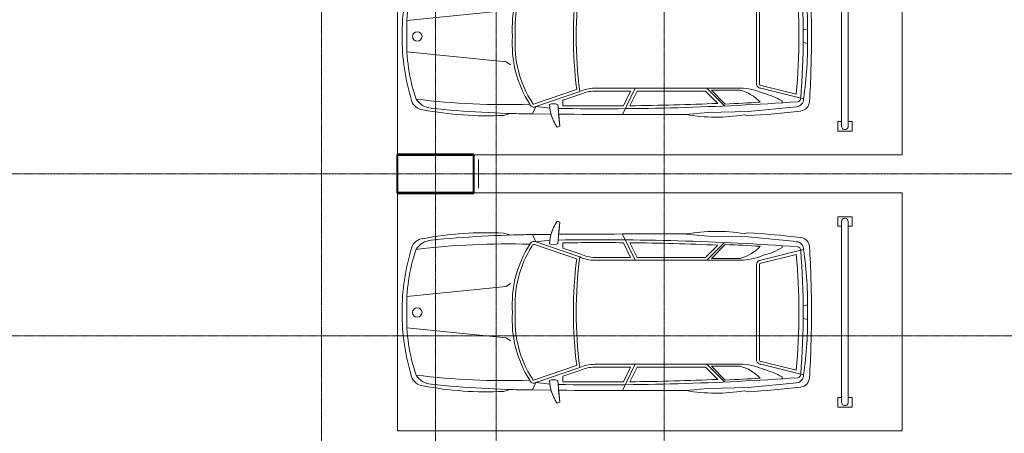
# Model space of a CAD drawing. Header units: millimetres. Extents: x -290 to 116110, y -2975 to 80225.
# Tile 238 of 247: x 73621 to 83964, y 56636 to 60982. Entities that reach past the tile are written whole.
import ezdxf

# ---------------------------------------------------------------- set-up
doc = ezdxf.new("R2010")
doc.units = ezdxf.units.MM
doc.linetypes.add('ADSK_Линия сетки', pattern=[25, 20, -2.5, 0, -2.5])
doc.linetypes.add('ADSK_Линия сетки_2_', pattern=[25, 20, -2.5, 0, -2.5])
for name, color, linetype, lineweight in [('Опуск', 7, 'Continuous', 18), ('Оси', 7, 'Continuous', 9), ('Парковка', 7, 'Continuous', 18), ('Стены разрез', 7, 'Continuous', 40), ('Элементы узлов', 7, 'Continuous', 18)]:
    doc.layers.add(name, color=color, linetype=linetype, lineweight=lineweight)

# ---------------------------------------------------------------- blocks, each defined once
blk = doc.blocks.new('199_Парковочные места 3 класса и МГН - Средний класс-5604842-B2_-11_400__На лист секция 4_-11_400')
at = {"layer": 'Парковка', "color": 253, "true_color": 0xaaaaaa}
for p, q in [((2500, 5300), (0, 5300)), ((0, 5300), (0, 0)), ((2500, 0), (2500, 5300)), ((250, 4775), (350, 4775)), ((250, 4625), (250, 4775)), ((350, 4735), (350, 4775)), ((2150, 4735), (2150, 4775)), ((2150, 4775), (2250, 4775)), ((2250, 4625), (2250, 4775)), ((300, 4735), (2200, 4735)), ((300, 4665), (2200, 4665)), ((350, 4625), (350, 4665)), ((2150, 4625), (2150, 4665)), ((250, 4625), (350, 4625)), ((2150, 4625), (2250, 4625)), ((0, 0), (2500, 0))]:
    blk.add_line(p, q, dxfattribs=at)
for centre, start, end in [((300, 4700), 90, 270), ((2200, 4700), 270, 90)]:
    blk.add_arc(centre, 35, start, end, dxfattribs=at)
at = {"layer": 'Элементы узлов', "color": 253, "true_color": 0xaaaaaa}
for p, q in [((708, 3817), (596, 4265)), ((1188, 4261), (1177, 4307)), ((1320, 4261), (1331, 4307)), ((1800, 3817), (1912, 4265)), ((512, 4192), (463, 3682)), ((738, 3820), (646, 4189)), ((1770, 3820), (1862, 4189)), ((1996, 4192), (2045, 3682)), ((574, 4042), (555, 4042)), ((1933, 4042), (1953, 4042)), ((1254, 3801), (754, 3801)), ((1254, 3771), (754, 3771)), ((1254, 3801), (1754, 3801)), ((1254, 3771), (1754, 3771)), ((419, 3676), (428, 3642)), ((428, 3642), (419, 3676)), ((463, 3682), (453, 3260)), ((2045, 3682), (2054, 3260)), ((2088, 3676), (2079, 3642)), ((2088, 3676), (2079, 3642)), ((688, 3297), (688, 3598)), ((708, 2069), (708, 3598)), ((1800, 2069), (1800, 3598)), ((1820, 3297), (1820, 3598)), ((708, 3249), (522, 3435)), ((688, 3297), (542, 3443)), ((1800, 3249), (1986, 3435)), ((1820, 3297), (1966, 3443)), ((678, 3237), (549, 3366)), ((1830, 3237), (1959, 3366)), ((453, 3260), (432, 3033)), ((678, 2516), (678, 3237)), ((1830, 2516), (1830, 3237)), ((2054, 3260), (2076, 3033)), ((708, 2497), (432, 2363)), ((678, 2516), (524, 2441)), ((1800, 2497), (2076, 2363)), ((1830, 2516), (1984, 2441)), ((678, 2449), (523, 2374)), ((678, 2069), (678, 2449)), ((1830, 2069), (1830, 2449)), ((1830, 2449), (1984, 2374)), ((515, 1453), (673, 1914)), ((543, 1440), (693, 1881)), ((580, 1736), (645, 1925)), ((1965, 1440), (1814, 1881)), ((1992, 1453), (1835, 1914)), ((1927, 1736), (1863, 1925)), ((298, 1678), (308, 1707)), ((298, 1678), (308, 1707)), ((308, 1707), (536, 1683)), ((308, 1707), (435, 1693)), ((580, 1736), (525, 1736)), ((1927, 1736), (1983, 1736)), ((2200, 1707), (1972, 1683)), ((2072, 1693), (2200, 1707)), ((2210, 1678), (2200, 1707)), ((2200, 1707), (2210, 1678)), ((436, 1612), (438, 1418)), ((438, 1418), (436, 1612)), ((515, 1453), (497, 1605)), ((1992, 1453), (2011, 1605)), ((2072, 1612), (2070, 1418)), ((2072, 1612), (2070, 1418)), ((515, 1453), (438, 1418)), ((1992, 1453), (2070, 1418)), ((422, 1114), (442, 1185)), ((422, 1114), (442, 1185)), ((953, 1186), (984, 1142)), ((984, 1142), (1090, 99)), ((1524, 1142), (1418, 99)), ((1555, 1186), (1524, 1142)), ((2085, 1114), (2065, 1185)), ((2065, 1185), (2085, 1114))]:
    blk.add_line(p, q, dxfattribs=at)
blk.add_circle((1256, 208), 49.6, dxfattribs=at)
for centre, radius, start, end in [((1250, -6442), 10791, 89.9787, 93.6407), ((1250, -6442), 10791, 89.9787, 93.6407), ((1258, -6442), 10791, 86.3593, 90.0213), ((1258, -6442), 10791, 86.3593, 90.0213), ((571, 4224), 103, 93.6407, 173.1165), ((571, 4224), 103, 93.6407, 173.1165), ((593, 4184), 81.1, 87.5771, 174.3071), ((1185, 180), 4128, 89.0501, 98.2092), ((1254, -3792), 8054, 85.3719, 94.6281), ((1322, 180), 4128, 81.7908, 90.9499), ((1915, 4184), 81.1, 5.6929, 92.4229), ((1937, 4224), 103, 6.8835, 86.3593), ((1937, 4224), 103, 6.8835, 86.3593), ((9206, 3182), 8801, 173.1165, 176.7833), ((9206, 3182), 8801, 173.1165, 176.7833), ((30000, 2118), 29508, 175.9457, 180.8366), ((600, 4202), 33.8, 82.905, 175.9457), ((1254, -2689), 6905, 84.9489, 95.0511), ((1908, 4202), 33.8, 4.0543, 97.095), ((-27492, 2118), 29508, 359.1634, 4.0543), ((-6698, 3182), 8801, 3.2167, 6.8835), ((-6698, 3182), 8801, 3.2167, 6.8835), ((-103, 3648), 783, 14.4186, 30.1446), ((2611, 3648), 783, 149.8554, 165.5814), ((104, 3598), 603, 359.9999, 24.0001), ((2403, 3598), 603, 155.9999, 180.0001), ((30000, 2118), 29488, 176.7104, 177.4243), ((270, 3492), 431, 14.2603, 47.5583), ((754, 3817), 46.1, 180, 270), ((754, 3817), 16.1, 170.2127, 270), ((1754, 3817), 16.1, 270, 9.7873), ((1754, 3817), 46.1, 270, 360), ((2238, 3492), 431, 132.4417, 165.7397), ((-27492, 2118), 29488, 2.5757, 3.2896), ((2198, 3346), 1794, 170.5335, 190.0508), ((2198, 3346), 1794, 170.5335, 190.0508), ((310, 3346), 1794, 349.9492, 9.4665), ((310, 3346), 1794, 349.9492, 9.4665), ((30000, 2118), 29478, 177.5739, 179.3716), ((-27492, 2118), 29478, 0.6284, 2.4261), ((122295, 2694), 121864, 179.84038, 180.47042), ((122295, 2694), 121864, 179.84038, 180.47042), ((-119787, 2694), 121864, 359.52958, 0.15962), ((-119787, 2694), 121864, 359.52958, 0.15962), ((30000, 2118), 29478, 179.5021, 180.7418), ((-27492, 2118), 29478, 359.2582, 0.4979), ((308, 2078), 370, 335.614, 358.6829), ((308, 2078), 400, 335.8269, 358.7333), ((2200, 2078), 400, 181.2667, 204.1731), ((2200, 2078), 370, 181.3171, 204.386), ((1254, 6445), 4567, 262.6911, 277.3091), ((1254, 6445), 4597, 262.9967, 277.0036), ((546, 2020), 422, 234.0334, 268.6551), ((546, 2020), 422, 234.0334, 254.9198), ((444, 1640), 101, 335.1844, 24.8156), ((2064, 1640), 101, 155.1844, 204.8156), ((1962, 2020), 422, 271.3449, 305.9666), ((1962, 2020), 422, 285.0802, 305.9666), ((555, 1432), 44.9, 152.0765, 249.8627), ((1953, 1432), 44.9, 290.1373, 27.9235), ((12318, 1543), 11881, 180.5997, 185.7413), ((12318, 1543), 11881, 180.5997, 181.7231), ((8358, 1141), 7822, 178.1805, 186.9391), ((555, 1432), 14.9, 145.3433, 249.8627), ((1172, 2380), 1175, 237.4377, 273.9819), ((1172, 2380), 1145, 237.4377, 274.0864), ((1335, 2380), 1145, 265.9136, 302.7696), ((1335, 2380), 1175, 266.0181, 302.5623), ((-5850, 1141), 7822, 353.0609, 1.8195), ((1953, 1432), 14.9, 280.8242, 34.6567), ((-9810, 1543), 11881, 354.2587, 359.4003), ((-9810, 1543), 11881, 358.2769, 359.4003), ((3991, 937), 3573, 177.157, 190.805), ((3991, 937), 3573, 177.157, 190.805), ((-1483, 937), 3573, 349.195, 2.843), ((-1483, 937), 3573, 349.195, 2.843), ((710, 376), 215, 185.7413, 236.8444), ((1797, 376), 215, 303.1556, 354.2587), ((617, 279), 137, 184.9335, 253.1284), ((617, 279), 137, 184.9335, 253.1284), ((1890, 279), 137, 286.8716, 355.0665), ((1890, 279), 137, 286.8716, 355.0665), ((1254, 2377), 2329, 253.1284, 269.9999), ((1254, 2377), 2329, 253.1284, 269.9999), ((1178, 1869), 1772, 250.7131, 272.4464), ((1329, 1869), 1772, 267.5536, 289.2869), ((1254, 2377), 2329, 270.0001, 286.8716), ((1254, 2377), 2329, 270.0001, 286.8716)]:
    blk.add_arc(centre, radius, start, end, dxfattribs=at)
blk = doc.blocks.new('135_SLK_GD_AR_rvt-1-B2_-11_400__На лист секция 4_-11_400')
at = {"layer": 'Стены разрез', "color": 253, "true_color": 0xaaaaaa}
for p, q in [((-13057208, -9239398), (-13058012, -9239398)), ((-13058012, -9239398), (-13058012, -9239400)), ((-13058012, -9239400), (-13058012, -9239800)), ((-13058010, -9239400), (-13057210, -9239400)), ((-13058010, -9239800), (-13058010, -9239400)), ((-13057210, -9239400), (-13057210, -9239800)), ((-13057208, -9239400), (-13057208, -9239398)), ((-13057208, -9239802), (-13057208, -9239400)), ((-13058012, -9239800), (-13058012, -9239802)), ((-13058012, -9239802), (-13057210, -9239802)), ((-13057210, -9239800), (-13058010, -9239800)), ((-13057210, -9239802), (-13057208, -9239802))]:
    blk.add_line(p, q, dxfattribs=at)
at = {"layer": 'Парковка', "color": 253, "lineweight": 18, "true_color": 0xaaaaaa, "rotation": 270.0000000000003}
for p in [(-13058010, -9236900), (-13058010, -9239800)]:
    blk.add_blockref('199_Парковочные места 3 класса и МГН - Средний класс-5604842-B2_-11_400__На лист секция 4_-11_400', p, dxfattribs=at)
blk = doc.blocks.new('135_SLK_GD_KR_rvt-1-B2_-11_400__На лист секция 4_-11_400')
at = {"layer": 'Оси', "color": 254, "linetype": 'ADSK_Линия сетки_2_', "true_color": 0xe5e5e5}
blk.add_line((-13057610, -9220612), (-13057610, -9297240), dxfattribs=at)
blk = doc.blocks.new('A$Cc005853f')
at = {"layer": 'Опуск', "color": 5, "true_color": 0x0000ff}
blk.add_line((76353.1, 58289.4), (76353.1, 58589.4), dxfattribs=at)
at = {"layer": 'Оси', "color": 253, "linetype": 'ADSK_Линия сетки', "true_color": 0xaaaaaa}
for p, q in [((74703.1, 2607.6), (74703.1, 76893.5)), ((76538.1, 2607.6), (76538.1, 76893.6)), ((78303.1, 2607.6), (78303.1, 76893.7)), ((96019.7, 58439.4), (2670.7, 58439.4)), ((96019.7, 56739.4), (2670.9, 56739.4))]:
    blk.add_line(p, q, dxfattribs=at)
at = {"lineweight": 5}
for name in ['135_SLK_GD_KR_rvt-1-B2_-11_400__На лист секция 4_-11_400', '135_SLK_GD_AR_rvt-1-B2_-11_400__На лист секция 4_-11_400']:
    blk.add_blockref(name, (13133512.8, 9298039.8), dxfattribs=at)

msp = doc.modelspace()

# ---------------------------------------------------------------- block references
msp.add_blockref('A$Cc005853f', (2087, 922))

doc.saveas('drawing.dxf')
